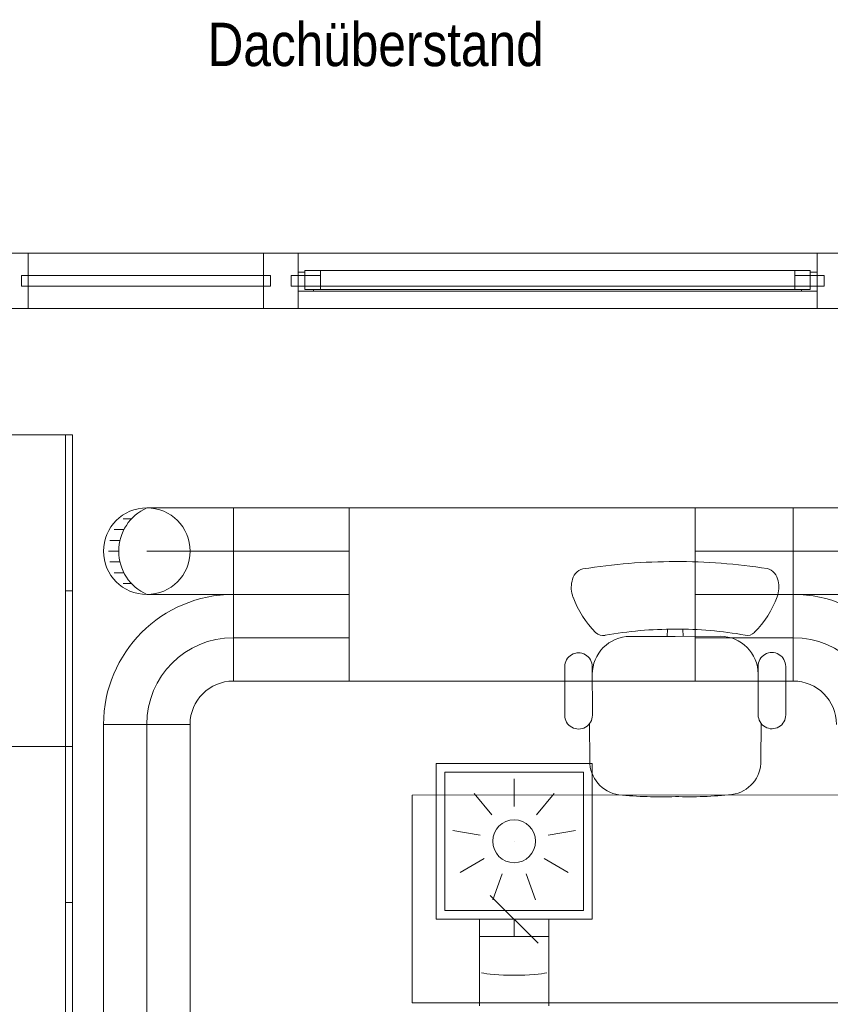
# Model space of a CAD drawing. Header units: metres. Extents: x -79 to 740, y -195 to 69.
# Tile 127 of 183: x 27.06 to 29.4, y 22.26 to 25.11. Entities that reach past the tile are written whole.
import ezdxf

# ---------------------------------------------------------------- set-up
doc = ezdxf.new("R2010")
doc.units = ezdxf.units.M
doc.header["$MEASUREMENT"] = 0
doc.linetypes.add('STRICHPUNKT2', pattern=[12.7, 6.35, -3.175, 0, -3.175])
doc.linetypes.add('Wipeout_Contour', pattern=[1, 0, -1])
for name, color, linetype in [('10 Fassade', 7, 'Continuous'), ('30 Dach', 7, 'Continuous'), ('70 Lüftung', 7, 'Continuous'), ('Neubau_50 Möblierung', 7, 'Continuous')]:
    doc.layers.add(name, color=color, linetype=linetype)
doc.styles.add('ERSTELLTER_STIL_2', font='ARIALN.TTF')

# ---------------------------------------------------------------- blocks, each defined once
blk = doc.blocks.new('Bürostuhl 02 27[28]_1', base_point=(28.6002, 22.8412))
at = {"layer": 'Neubau_50 Möblierung', "color": 8, "linetype": 'Continuous', "lineweight": 18}
for p, q in [((28.9268, 23.3253), (28.9271, 23.3458)), ((28.9721, 23.3254), (28.9716, 23.3458)), ((28.819, 23.3251), (28.9494, 23.3253)), ((29.0798, 23.3255), (28.9494, 23.3253)), ((28.6304, 23.0975), (28.6302, 23.2377)), ((28.7103, 23.0976), (28.71, 23.238)), ((29.1893, 23.0985), (29.1891, 23.2389)), ((29.2692, 23.0986), (29.2689, 23.2388)), ((28.7029, 22.9661), (28.7021, 23.0733)), ((29.1972, 22.9669), (29.1976, 23.0742))]:
    blk.add_line(p, q, dxfattribs=at)
for centre, major_axis, start_param, end_param in [((28.9516, 21.8281), (-0.0029, 1.7133), 6.282956, 6.439399), ((28.9524, 21.8281), (-0.0029, 1.7133), 6.126972, 6.283414), ((28.6931, 23.4795), (-0.0001, 0.0419), 0.242579, 1.449866), ((29.2052, 23.4803), (-0.0001, 0.0419), 4.833319, 6.040606), ((28.7233, 23.4658), (-0.0001, 0.0744), 1.316199, 1.942315), ((29.175, 23.4666), (-0.0001, 0.0744), 4.340871, 4.966987), ((28.9239, 23.5398), (-0.0005, 0.2887), 1.926573, 2.351051), ((28.9741, 23.5398), (-0.0005, 0.2887), 3.932134, 4.356613), ((28.9454, 22.2243), (-0.0019, 1.1218), 6.277925, 6.459683), ((28.9572, 22.2243), (-0.0019, 1.1218), 6.106688, 6.288446), ((28.8192, 23.2156), (-0.0002, 0.1095), 0, 1.570796), ((28.7404, 23.3561), (0, 0.0287), 2.3326, 3.380474), ((29.08, 23.2161), (-0.0002, 0.1095), 4.712389, 6.283185), ((29.1583, 23.3568), (0, 0.0287), 2.902712, 3.950586), ((28.6701, 23.2377), (-0.0001, 0.04), 4.712389, 7.853982), ((29.229, 23.2387), (-0.0001, 0.04), 4.712389, 7.853982), ((28.6704, 23.0976), (-0.0001, 0.04), 1.570796, 4.712389), ((29.2292, 23.0985), (-0.0001, 0.04), 1.570796, 4.712389), ((28.7995, 22.9642), (-0.0002, 0.097), 1.549364, 3.007057), ((29.1005, 22.9647), (-0.0002, 0.097), 3.276129, 4.733821), ((28.9074, 24.0782), (-0.0021, 1.2162), 3.040183, 3.175182), ((28.9888, 24.0784), (-0.0021, 1.2162), 3.108003, 3.243002)]:
    blk.add_ellipse(centre, major_axis=major_axis, ratio=0.996858, start_param=start_param, end_param=end_param, dxfattribs=at)
blk = doc.blocks.new('Bürotisch Rechteck 27[29]_1', base_point=(29.5893, 22.8676))
at = {"layer": 'Neubau_50 Möblierung', "color": 8, "linetype": 'Continuous', "lineweight": 18, "flags": 128}
blk.add_lwpolyline([(29.5893, 22.8676), (28.1893, 22.867), (28.1895, 22.267), (29.5895, 22.2676)], close=True, dxfattribs=at)
blk = doc.blocks.new('Garderobe 01 27[35]_1', base_point=(27.2077, 23.007))
at = {"layer": 'Neubau_50 Möblierung', "color": 8, "linetype": 'Continuous', "lineweight": 18}
for p, q in [((27.1877, 23.007), (27.1877, 23.907)), ((27.2077, 23.457), (27.1877, 23.457)), ((27.2077, 23.007), (27.1877, 23.007))]:
    blk.add_line(p, q, dxfattribs=at)
at = {"layer": 'Neubau_50 Möblierung', "color": 8, "linetype": 'Continuous', "lineweight": 18, "flags": 128}
blk.add_lwpolyline([(27.2077, 23.007), (27.2077, 23.907), (26.8077, 23.907), (26.8077, 23.007)], close=True, dxfattribs=at)
blk = doc.blocks.new('Garderobe 01 27[36]_1', base_point=(27.2077, 22.107))
at = {"layer": 'Neubau_50 Möblierung', "color": 8, "linetype": 'Continuous', "lineweight": 18}
for p, q in [((27.1877, 22.107), (27.1877, 23.007)), ((27.2077, 22.557), (27.1877, 22.557)), ((27.2077, 22.107), (27.1877, 22.107))]:
    blk.add_line(p, q, dxfattribs=at)
at = {"layer": 'Neubau_50 Möblierung', "color": 8, "linetype": 'Continuous', "lineweight": 18, "flags": 128}
blk.add_lwpolyline([(27.2077, 22.107), (27.2077, 23.007), (26.8077, 23.007), (26.8077, 22.107)], close=True, dxfattribs=at)

msp = doc.modelspace()

# ---------------------------------------------------------------- linework, layer by layer
at = {"layer": '70 Lüftung', "color": 36, "linetype": 'Continuous', "lineweight": 18, "true_color": 0x7e4100}
for p, q in [((27.4313, 23.6963), (27.4228, 23.6963)), ((27.4563, 23.6963), (27.4313, 23.6963)), ((27.4961, 23.6963), (27.4563, 23.6963)), ((27.5478, 23.6963), (27.4961, 23.6963)), ((27.6081, 23.6963), (27.5478, 23.6963)), ((27.6728, 23.6963), (27.6081, 23.6963)), ((28.007, 23.6963), (27.6728, 23.6963)), ((27.6728, 23.6963), (27.6728, 23.6231)), ((27.6728, 23.6963), (27.6728, 23.4463)), ((28.007, 23.6963), (28.007, 23.6231)), ((27.3542, 23.6651), (27.3788, 23.6651)), ((27.3286, 23.6338), (27.3567, 23.6338)), ((27.3159, 23.6026), (27.3452, 23.6026)), ((27.6728, 23.6231), (27.6728, 23.5195)), ((28.007, 23.6231), (28.007, 23.5195)), ((27.3119, 23.5713), (27.3416, 23.5713)), ((27.3159, 23.5401), (27.3452, 23.5401)), ((27.6728, 23.5195), (27.6728, 23.4463)), ((28.007, 23.5195), (28.007, 23.4463)), ((27.3286, 23.5088), (27.3567, 23.5088)), ((27.3542, 23.4776), (27.3788, 23.4776)), ((27.4313, 23.4463), (27.4228, 23.4463)), ((27.4563, 23.4463), (27.4313, 23.4463)), ((27.4961, 23.4463), (27.4563, 23.4463)), ((27.5478, 23.4463), (27.4961, 23.4463)), ((27.6081, 23.4463), (27.5478, 23.4463)), ((27.6728, 23.4463), (27.6081, 23.4463)), ((27.6728, 23.4463), (28.007, 23.4463))]:
    msp.add_line(p, q, dxfattribs=at)
at = {"layer": '70 Lüftung', "color": 7, "linetype": 'Continuous', "lineweight": 13}
for p, q in [((28.007, 23.1963), (28.007, 23.6963)), ((28.007, 23.6963), (29.007, 23.6963)), ((29.007, 23.6963), (29.007, 23.1963)), ((29.007, 23.1963), (28.007, 23.1963))]:
    msp.add_line(p, q, dxfattribs=at)
at = {"layer": '70 Lüftung', "color": 70, "linetype": 'Continuous', "lineweight": 18, "true_color": 0x73ff00}
for p, q in [((29.2907, 23.6963), (29.007, 23.6963)), ((29.007, 23.6231), (29.007, 23.6963)), ((29.2907, 23.6231), (29.2907, 23.6963)), ((29.479, 23.6963), (29.2907, 23.6963)), ((29.2907, 23.6963), (29.2907, 23.6231)), ((29.007, 23.5195), (29.007, 23.6231)), ((29.2907, 23.5195), (29.2907, 23.6231)), ((29.2907, 23.6231), (29.2907, 23.5195)), ((29.007, 23.4463), (29.007, 23.5195)), ((29.2907, 23.4463), (29.2907, 23.5195)), ((29.2907, 23.5195), (29.2907, 23.4463)), ((29.007, 23.4463), (29.2907, 23.4463)), ((29.2907, 23.4463), (29.479, 23.4463))]:
    msp.add_line(p, q, dxfattribs=at)
at = {"layer": '70 Lüftung', "color": 36, "linetype": 'STRICHPUNKT2', "lineweight": 18, "true_color": 0x7e4100}
for p, q in [((27.6728, 23.5713), (27.4228, 23.5713)), ((28.007, 23.5713), (27.6728, 23.5713))]:
    msp.add_line(p, q, dxfattribs=at)
at = {"layer": '70 Lüftung', "color": 70, "linetype": 'STRICHPUNKT2', "lineweight": 18, "true_color": 0x73ff00}
for p in [(29.007, 23.5713), (29.479, 23.5713)]:
    msp.add_line(p, (29.2907, 23.5713), dxfattribs=at)
at = {"layer": '70 Lüftung', "color": 2, "linetype": 'Continuous', "lineweight": 18}
for p, q in [((28.007, 23.4463), (27.6728, 23.4463)), ((27.6728, 23.4463), (27.6728, 23.3731)), ((27.6728, 23.1963), (27.6728, 23.4463)), ((28.007, 23.4463), (28.007, 23.3731)), ((27.6728, 23.3731), (27.6728, 23.2695)), ((28.007, 23.3731), (28.007, 23.2695)), ((27.6728, 23.2695), (27.6728, 23.1963)), ((28.007, 23.2695), (28.007, 23.1963)), ((27.6728, 23.1963), (28.007, 23.1963)), ((27.5478, 23.0713), (27.2978, 23.0713)), ((27.2978, 23.0713), (27.2978, 22.0086)), ((27.2978, 23.0713), (27.3711, 23.0713)), ((27.3711, 23.0713), (27.4746, 23.0713)), ((27.4746, 23.0713), (27.5478, 23.0713)), ((27.5478, 22.0086), (27.5478, 23.0713))]:
    msp.add_line(p, q, dxfattribs=at)
at = {"layer": '70 Lüftung', "color": 5, "linetype": 'Continuous', "lineweight": 18}
for p, q in [((29.2907, 23.4463), (29.007, 23.4463)), ((29.007, 23.3731), (29.007, 23.4463)), ((29.2907, 23.3731), (29.2907, 23.4463)), ((29.2907, 23.4463), (29.2907, 23.1963)), ((29.007, 23.2695), (29.007, 23.3731)), ((29.2907, 23.2695), (29.2907, 23.3731)), ((29.007, 23.1963), (29.007, 23.2695)), ((29.2907, 23.1963), (29.2907, 23.2695)), ((29.007, 23.1963), (29.2907, 23.1963)), ((28.5842, 22.4587), (28.3842, 22.4587)), ((28.3842, 22.4336), (28.3842, 22.4587)), ((28.3842, 22.4086), (28.3842, 22.4336)), ((28.5842, 22.4336), (28.5842, 22.4587)), ((28.5842, 22.4086), (28.5842, 22.4336)), ((28.3842, 22.3836), (28.3842, 22.4086)), ((28.5842, 22.3836), (28.5842, 22.4086)), ((28.3842, 22.3587), (28.3842, 22.3836)), ((28.5842, 22.3587), (28.5842, 22.3836)), ((28.3842, 22.3338), (28.3842, 22.3587)), ((28.5842, 22.3338), (28.5842, 22.3587)), ((28.3842, 22.3088), (28.3842, 22.3338)), ((28.5842, 22.3088), (28.5842, 22.3338)), ((28.3842, 22.2839), (28.3842, 22.3088)), ((28.5842, 22.2839), (28.5842, 22.3088)), ((28.3842, 22.259), (28.3842, 22.2839)), ((28.5842, 22.259), (28.5842, 22.2839))]:
    msp.add_line(p, q, dxfattribs=at)
at = {"layer": '70 Lüftung', "color": 2, "linetype": 'STRICHPUNKT2', "lineweight": 18}
for p, q in [((28.007, 23.3213), (27.6728, 23.3213)), ((27.4228, 23.0713), (27.4228, 22.0086))]:
    msp.add_line(p, q, dxfattribs=at)
at = {"layer": '70 Lüftung', "color": 5, "linetype": 'STRICHPUNKT2', "lineweight": 18}
msp.add_line((29.007, 23.3213), (29.2907, 23.3213), dxfattribs=at)
at = {"layer": '70 Lüftung', "color": 253, "linetype": 'Continuous', "lineweight": 18, "true_color": 0xaaaaaa}
for p, q in [((28.2592, 22.5087), (28.2592, 22.9587)), ((28.7092, 22.9587), (28.2592, 22.9587)), ((28.7092, 22.5087), (28.7092, 22.9587)), ((28.2842, 22.5337), (28.2842, 22.9337)), ((28.6842, 22.9337), (28.2842, 22.9337)), ((28.6842, 22.5337), (28.6842, 22.9337)), ((28.4842, 22.9137), (28.4842, 22.8337)), ((28.3685, 22.8715), (28.42, 22.8103)), ((28.6, 22.8715), (28.5485, 22.8103)), ((28.307, 22.7649), (28.3858, 22.751)), ((28.6615, 22.7649), (28.5827, 22.751)), ((28.4842, 22.7337), (28.4843, 22.7337)), ((28.3284, 22.6437), (28.3976, 22.6837)), ((28.6401, 22.6437), (28.5709, 22.6837)), ((28.4227, 22.5645), (28.45, 22.6397)), ((28.5458, 22.5645), (28.5185, 22.6397)), ((28.5532, 22.4397), (28.4153, 22.5776)), ((28.6842, 22.5337), (28.2842, 22.5337)), ((28.7092, 22.5087), (28.2592, 22.5087)), ((28.3842, 22.5087), (28.3842, 22.4587)), ((28.3842, 22.5087), (28.4428, 22.5087)), ((28.4428, 22.5087), (28.5257, 22.5087)), ((28.5257, 22.5087), (28.5842, 22.5087)), ((28.5842, 22.4587), (28.5842, 22.5087)), ((28.3842, 22.4587), (28.4428, 22.4587)), ((28.4428, 22.4587), (28.5257, 22.4587)), ((28.5257, 22.4587), (28.5842, 22.4587))]:
    msp.add_line(p, q, dxfattribs=at)
at = {"layer": '70 Lüftung', "color": 253, "linetype": 'STRICHPUNKT2', "lineweight": 18, "true_color": 0xaaaaaa}
msp.add_line((28.4842, 22.4587), (28.4842, 22.5087), dxfattribs=at)
at = {"layer": '70 Lüftung', "color": 36, "linetype": 'Continuous', "lineweight": 18, "true_color": 0x7e4100}
msp.add_circle((27.4228, 23.5713), 0.125, dxfattribs=at)
at = {"layer": '70 Lüftung', "color": 253, "linetype": 'Continuous', "lineweight": 18, "true_color": 0xaaaaaa}
msp.add_circle((28.4842, 22.7337), 0.062, dxfattribs=at)
at = {"layer": '70 Lüftung', "color": 36, "linetype": 'Continuous', "lineweight": 18, "true_color": 0x7e4100}
msp.add_arc((27.4784, 23.5713), 0.1368, 113.9523, 246.0477, dxfattribs=at)
at = {"layer": '70 Lüftung', "color": 2, "linetype": 'Continuous', "lineweight": 18}
for radius in [0.375, 0.125]:
    msp.add_arc((27.6728, 23.0713), radius, 90, 180, dxfattribs=at)
at = {"layer": '70 Lüftung', "color": 5, "linetype": 'Continuous', "lineweight": 18}
for radius in [0.375, 0.125]:
    msp.add_arc((29.2907, 23.0713), radius, 0, 90, dxfattribs=at)
at = {"layer": '70 Lüftung', "color": 2, "linetype": 'STRICHPUNKT2', "lineweight": 18}
msp.add_arc((27.6728, 23.0713), 0.25, 90, 180, dxfattribs=at)
at = {"layer": '70 Lüftung', "color": 5, "linetype": 'STRICHPUNKT2', "lineweight": 18}
msp.add_arc((29.2907, 23.0713), 0.25, 0, 90, dxfattribs=at)
at = {"layer": '70 Lüftung', "color": 5, "linetype": 'Continuous', "lineweight": 18}
msp.add_ellipse((28.4842, 22.358), major_axis=(0.1, 0), ratio=0.109819, start_param=3.489759, end_param=5.93502, dxfattribs=at)

# ---------------------------------------------------------------- block references
at = {"layer": 'Neubau_50 Möblierung', "color": 8, "linetype": 'Continuous', "lineweight": 18}
for name, p in [('Garderobe 01 27[35]_1', (27.2077, 23.007)), ('Bürostuhl 02 27[28]_1', (28.6002, 22.8412)), ('Garderobe 01 27[36]_1', (27.2077, 22.107)), ('Bürotisch Rechteck 27[29]_1', (29.5893, 22.8676))]:
    msp.add_blockref(name, p, dxfattribs=at)

# ---------------------------------------------------------------- texts
at = {"layer": '30 Dach', "color": 7, "linetype": 'Continuous', "lineweight": 9, "insert": (27.5983, 24.9703), "char_height": 0.125, "attachment_point": 7, "rotation": 359.9825, "style": 'ERSTELLTER_STIL_2'}
msp.add_mtext('\\A1;{\\pql;\\fArial Narrow|b0|i0|c0|p0;\\W1.000000;Dachüberstand}', dxfattribs=at)

# ---------------------------------------------------------------- wipeouts: each hides what was drawn before it
at = {"color": 254, "linetype": 'Wipeout_Contour', "lineweight": 0, "ltscale": 146.822884}
msp.add_wipeout([(27.0804, 24.3669), (27.7598, 24.3669), (27.7598, 24.4319), (27.0804, 24.4319)], dxfattribs=at).dxf.layer = '10 Fassade'
at = {"color": 254, "linetype": 'Wipeout_Contour', "lineweight": 0, "ltscale": 151.249452}
msp.add_wipeout([(28.4104, 24.3669), (29.3598, 24.3669), (29.3598, 24.4319), (28.4104, 24.4319)], dxfattribs=at).dxf.layer = '10 Fassade'

# ---------------------------------------------------------------- next in the draw order: linework, layer by layer
at = {"layer": '10 Fassade', "color": 7, "linetype": 'Continuous', "lineweight": 13}
msp.add_line((27.0804, 24.4319), (27.0304, 24.4319), dxfattribs=at)
at = {"layer": '10 Fassade', "color": 7, "linetype": 'Continuous', "lineweight": 9}
msp.add_line((29.4598, 24.4319), (29.3598, 24.4319), dxfattribs=at)
at = {"layer": '10 Fassade', "color": 7, "linetype": 'Continuous', "lineweight": 9, "flags": 128}
msp.add_lwpolyline([(27.0804, 24.4319), (27.7598, 24.4319)], dxfattribs=at)

# ---------------------------------------------------------------- next in the draw order: wipeouts: each hides what was drawn before it
at = {"color": 254, "linetype": 'Wipeout_Contour', "lineweight": 0, "ltscale": 146.697099}
msp.add_wipeout([(27.0804, 24.3669), (27.0804, 24.3369), (27.7598, 24.3369), (27.7598, 24.3669)], dxfattribs=at).dxf.layer = '10 Fassade'
at = {"color": 254, "linetype": 'Wipeout_Contour', "lineweight": 0, "ltscale": 151.127344}
msp.add_wipeout([(28.4104, 24.3669), (28.4104, 24.3369), (29.3598, 24.3369), (29.3598, 24.3669)], dxfattribs=at).dxf.layer = '10 Fassade'

# ---------------------------------------------------------------- next in the draw order: wipeouts: each hides what was drawn before it
at = {"color": 254, "linetype": 'Wipeout_Contour', "lineweight": 0, "ltscale": 148.972265}
msp.add_wipeout([(27.8598, 24.3669), (28.4104, 24.3669), (28.4104, 24.4319), (27.8598, 24.4319)], dxfattribs=at).dxf.layer = '10 Fassade'
at = {"color": 254, "linetype": 'Wipeout_Contour', "lineweight": 0, "ltscale": 146.570554}
msp.add_wipeout([(27.7598, 24.3369), (27.0804, 24.3369), (27.0804, 24.2719), (27.7598, 24.2719)], dxfattribs=at).dxf.layer = '10 Fassade'
at = {"color": 254, "linetype": 'Wipeout_Contour', "lineweight": 0, "ltscale": 151.004513}
msp.add_wipeout([(29.3598, 24.3369), (28.4104, 24.3369), (28.4104, 24.2719), (29.3598, 24.2719)], dxfattribs=at).dxf.layer = '10 Fassade'

# ---------------------------------------------------------------- next in the draw order: linework, layer by layer
at = {"layer": '10 Fassade', "color": 7, "linetype": 'Continuous', "lineweight": 9}
for p, q in [((27.8598, 24.4319), (27.7598, 24.4319)), ((29.4598, 24.2719), (29.3598, 24.2719))]:
    msp.add_line(p, q, dxfattribs=at)
at = {"layer": '10 Fassade', "color": 7, "linetype": 'Continuous', "lineweight": 13}
msp.add_line((27.0804, 24.2719), (27.0304, 24.2719), dxfattribs=at)
at = {"layer": '10 Fassade', "color": 7, "linetype": 'Continuous', "lineweight": 9, "flags": 128}
for points in [[(27.8598, 24.4319), (28.4104, 24.4319), (29.3598, 24.4319)], [(27.0804, 24.2719), (27.7598, 24.2719)]]:
    msp.add_lwpolyline(points, dxfattribs=at)

# ---------------------------------------------------------------- next in the draw order: wipeouts: each hides what was drawn before it
at = {"color": 254, "linetype": 'Wipeout_Contour', "lineweight": 0, "ltscale": 145.668479}
msp.add_wipeout([(27.0604, 24.3669), (27.0604, 24.3429), (27.0804, 24.3429), (27.0804, 24.3669)], dxfattribs=at).dxf.layer = '10 Fassade'
at = {"color": 254, "linetype": 'Wipeout_Contour', "lineweight": 0, "ltscale": 147.760003}
msp.add_wipeout([(27.7598, 24.3429), (27.7798, 24.3429), (27.7798, 24.3669), (27.7598, 24.3669)], dxfattribs=at).dxf.layer = '10 Fassade'
at = {"color": 254, "linetype": 'Wipeout_Contour', "lineweight": 0, "ltscale": 148.848296}
msp.add_wipeout([(27.8598, 24.3669), (27.8598, 24.3369), (28.4104, 24.3369), (28.4104, 24.3669)], dxfattribs=at).dxf.layer = '10 Fassade'
at = {"color": 254, "linetype": 'Wipeout_Contour', "lineweight": 0, "ltscale": 152.629601}
msp.add_wipeout([(29.3598, 24.3669), (29.3598, 24.3429), (29.3798, 24.3429), (29.3798, 24.3669)], dxfattribs=at).dxf.layer = '10 Fassade'

# ---------------------------------------------------------------- next in the draw order: linework, layer by layer
at = {"layer": '10 Fassade', "color": 7, "linetype": 'Continuous', "lineweight": 13}
for p, q in [((27.0804, 24.4319), (27.0804, 24.3669)), ((27.0804, 24.3669), (27.0604, 24.3669))]:
    msp.add_line(p, q, dxfattribs=at)
at = {"layer": '10 Fassade', "color": 7, "linetype": 'Continuous', "lineweight": 9}
for p, q in [((27.7598, 24.4319), (27.7598, 24.3669)), ((29.3598, 24.4319), (29.3598, 24.3669)), ((27.7798, 24.3669), (27.7598, 24.3669)), ((29.3798, 24.3669), (29.3598, 24.3669))]:
    msp.add_line(p, q, dxfattribs=at)
at = {"layer": '10 Fassade', "color": 7, "linetype": 'Continuous', "lineweight": 9, "flags": 128}
msp.add_lwpolyline([(27.7598, 24.3669), (27.0804, 24.3669)], dxfattribs=at)

# ---------------------------------------------------------------- next in the draw order: wipeouts: each hides what was drawn before it
at = {"color": 254, "linetype": 'Wipeout_Contour', "lineweight": 0, "ltscale": 145.628601}
msp.add_wipeout([(27.0804, 24.3429), (27.0604, 24.3429), (27.0604, 24.3369), (27.0804, 24.3369)], dxfattribs=at).dxf.layer = '10 Fassade'
at = {"color": 254, "linetype": 'Wipeout_Contour', "lineweight": 0, "ltscale": 147.720689}
msp.add_wipeout([(27.7598, 24.3429), (27.7598, 24.3369), (27.7798, 24.3369), (27.7798, 24.3429)], dxfattribs=at).dxf.layer = '10 Fassade'
at = {"color": 254, "linetype": 'Wipeout_Contour', "lineweight": 0, "ltscale": 148.723586}
msp.add_wipeout([(28.4104, 24.3369), (27.8598, 24.3369), (27.8598, 24.2719), (28.4104, 24.2719)], dxfattribs=at).dxf.layer = '10 Fassade'
at = {"color": 254, "linetype": 'Wipeout_Contour', "lineweight": 0, "ltscale": 152.591539}
msp.add_wipeout([(29.3598, 24.3369), (29.3798, 24.3369), (29.3798, 24.3429), (29.3598, 24.3429)], dxfattribs=at).dxf.layer = '10 Fassade'

# ---------------------------------------------------------------- next in the draw order: linework, layer by layer
at = {"layer": '10 Fassade', "color": 7, "linetype": 'Continuous', "lineweight": 13}
for p, q in [((27.0604, 24.3669), (27.0604, 24.3369)), ((27.0804, 24.3369), (27.0604, 24.3369)), ((27.0804, 24.3369), (27.0804, 24.2719))]:
    msp.add_line(p, q, dxfattribs=at)
at = {"layer": '10 Fassade', "color": 7, "linetype": 'Continuous', "lineweight": 9}
for p, q in [((27.7798, 24.3669), (27.7798, 24.3369)), ((29.3798, 24.3669), (29.3798, 24.3369)), ((27.7798, 24.3369), (27.7598, 24.3369)), ((27.7598, 24.3369), (27.7598, 24.2719)), ((29.3598, 24.3369), (29.3598, 24.2719)), ((29.3798, 24.3369), (29.3598, 24.3369)), ((27.8598, 24.2719), (27.7598, 24.2719))]:
    msp.add_line(p, q, dxfattribs=at)
at = {"layer": '10 Fassade', "color": 7, "linetype": 'Continuous', "lineweight": 9, "flags": 128}
msp.add_lwpolyline([(27.7798, 24.3369), (27.7798, 24.3669), (27.0604, 24.3669), (27.0604, 24.3369)], close=True, dxfattribs=at)
for points in [[(27.0804, 24.3369), (27.0804, 24.3669)], [(27.7598, 24.3669), (27.7598, 24.3369)], [(29.3598, 24.3669), (29.3598, 24.3369)], [(27.7598, 24.3369), (27.0804, 24.3369)], [(27.8598, 24.2719), (28.4104, 24.2719), (29.3598, 24.2719)]]:
    msp.add_lwpolyline(points, dxfattribs=at)

# ---------------------------------------------------------------- next in the draw order: wipeouts: each hides what was drawn before it
at = {"color": 254, "linetype": 'Wipeout_Contour', "lineweight": 0, "ltscale": 148.000715}
msp.add_wipeout([(27.8398, 24.3669), (27.8398, 24.3429), (27.8598, 24.3429), (27.8598, 24.3669)], dxfattribs=at).dxf.layer = '10 Fassade'

# ---------------------------------------------------------------- next in the draw order: linework, layer by layer
at = {"layer": '10 Fassade', "color": 7, "linetype": 'Continuous', "lineweight": 9}
for p, q in [((27.8598, 24.4319), (27.8598, 24.3669)), ((27.8598, 24.3669), (27.8398, 24.3669))]:
    msp.add_line(p, q, dxfattribs=at)
at = {"layer": '10 Fassade', "color": 7, "linetype": 'Continuous', "lineweight": 9, "flags": 128}
msp.add_lwpolyline([(29.3598, 24.3669), (28.4104, 24.3669), (27.8598, 24.3669)], dxfattribs=at)

# ---------------------------------------------------------------- next in the draw order: wipeouts: each hides what was drawn before it
at = {"color": 254, "linetype": 'Wipeout_Contour', "lineweight": 0, "ltscale": 146.822884}
msp.add_wipeout([(27.0804, 24.3669), (27.7598, 24.3669), (27.7598, 24.4319), (27.0804, 24.4319)], dxfattribs=at).dxf.layer = '10 Fassade'
at = {"color": 254, "linetype": 'Wipeout_Contour', "lineweight": 0, "ltscale": 147.961465}
msp.add_wipeout([(27.8398, 24.3369), (27.8598, 24.3369), (27.8598, 24.3429), (27.8398, 24.3429)], dxfattribs=at).dxf.layer = '10 Fassade'

# ---------------------------------------------------------------- next in the draw order: linework, layer by layer
at = {"layer": '10 Fassade', "color": 7, "linetype": 'Continuous', "lineweight": 13}
msp.add_line((27.0804, 24.4319), (27.0304, 24.4319), dxfattribs=at)
at = {"layer": '10 Fassade', "color": 7, "linetype": 'Continuous', "lineweight": 9}
for p, q in [((27.8398, 24.3669), (27.8398, 24.3369)), ((27.8598, 24.3369), (27.8398, 24.3369)), ((27.8598, 24.3369), (27.8598, 24.2719))]:
    msp.add_line(p, q, dxfattribs=at)
at = {"layer": '10 Fassade', "color": 7, "linetype": 'Continuous', "lineweight": 13, "flags": 128}
msp.add_lwpolyline([(27.0804, 24.4319), (27.7598, 24.4319)], dxfattribs=at)
at = {"layer": '10 Fassade', "color": 7, "linetype": 'Continuous', "lineweight": 9, "flags": 128}
for points in [[(27.8598, 24.3369), (27.8598, 24.3669)], [(29.3598, 24.3369), (28.4104, 24.3369), (27.8598, 24.3369)]]:
    msp.add_lwpolyline(points, dxfattribs=at)

# ---------------------------------------------------------------- next in the draw order: wipeouts: each hides what was drawn before it
at = {"color": 254, "linetype": 'Wipeout_Contour', "lineweight": 0, "ltscale": 146.697099}
msp.add_wipeout([(27.0804, 24.3669), (27.0804, 24.3369), (27.7598, 24.3369), (27.7598, 24.3669)], dxfattribs=at).dxf.layer = '10 Fassade'

# ---------------------------------------------------------------- next in the draw order: wipeouts: each hides what was drawn before it
at = {"color": 254, "linetype": 'Wipeout_Contour', "lineweight": 0, "ltscale": 150.293313}
msp.add_wipeout([(29.2948, 24.3269), (29.2948, 24.3819), (27.9248, 24.3819), (27.9248, 24.3269)], dxfattribs=at).dxf.layer = '10 Fassade'
at = {"color": 254, "linetype": 'Wipeout_Contour', "lineweight": 0, "ltscale": 146.570554}
msp.add_wipeout([(27.7598, 24.3369), (27.0804, 24.3369), (27.0804, 24.2719), (27.7598, 24.2719)], dxfattribs=at).dxf.layer = '10 Fassade'

# ---------------------------------------------------------------- next in the draw order: linework, layer by layer
at = {"layer": '10 Fassade', "color": 7, "linetype": 'Continuous', "lineweight": 13}
for p, q in [((29.2948, 24.3819), (27.9248, 24.3819)), ((27.0804, 24.2719), (27.0304, 24.2719))]:
    msp.add_line(p, q, dxfattribs=at)
at = {"layer": '10 Fassade', "color": 7, "linetype": 'Continuous', "lineweight": 13, "flags": 128}
msp.add_lwpolyline([(27.0804, 24.2719), (27.7598, 24.2719)], dxfattribs=at)

# ---------------------------------------------------------------- next in the draw order: wipeouts: each hides what was drawn before it
at = {"color": 254, "linetype": 'Wipeout_Contour', "lineweight": 0, "ltscale": 145.668479}
msp.add_wipeout([(27.0604, 24.3669), (27.0604, 24.3429), (27.0804, 24.3429), (27.0804, 24.3669)], dxfattribs=at).dxf.layer = '10 Fassade'
at = {"color": 254, "linetype": 'Wipeout_Contour', "lineweight": 0, "ltscale": 147.760003}
msp.add_wipeout([(27.7598, 24.3669), (27.7598, 24.3429), (27.7798, 24.3429), (27.7798, 24.3669)], dxfattribs=at).dxf.layer = '10 Fassade'
at = {"color": 254, "linetype": 'Wipeout_Contour', "lineweight": 0, "ltscale": 150.216277}
msp.add_wipeout([(27.9048, 24.3219), (29.3148, 24.3219), (29.3148, 24.3269), (27.9048, 24.3269)], dxfattribs=at).dxf.layer = '10 Fassade'

# ---------------------------------------------------------------- next in the draw order: linework, layer by layer
at = {"layer": '10 Fassade', "color": 7, "linetype": 'Continuous', "lineweight": 13}
for p, q in [((27.0804, 24.4319), (27.0804, 24.3669)), ((27.7598, 24.4319), (27.7598, 24.3669)), ((27.0804, 24.3669), (27.0604, 24.3669)), ((27.7798, 24.3669), (27.7598, 24.3669)), ((29.2948, 24.3369), (27.9248, 24.3369)), ((27.9248, 24.3269), (29.2948, 24.3269))]:
    msp.add_line(p, q, dxfattribs=at)
at = {"layer": '10 Fassade', "color": 7, "linetype": 'Continuous', "lineweight": 13, "flags": 128}
msp.add_lwpolyline([(27.7598, 24.3669), (27.0804, 24.3669)], dxfattribs=at)
for points in [[(27.8598, 24.3219), (27.9048, 24.3219), (27.9048, 24.3269), (27.8798, 24.3269), (27.8798, 24.3769), (27.8598, 24.3769)], [(27.8798, 24.3269), (27.9248, 24.3269), (27.9248, 24.3819), (27.8798, 24.3819)], [(29.3398, 24.3819), (29.2948, 24.3819), (29.2948, 24.3269), (29.3398, 24.3269)], [(29.3598, 24.3769), (29.3398, 24.3769), (29.3398, 24.3269), (29.3148, 24.3269), (29.3148, 24.3219), (29.3598, 24.3219)], [(27.9048, 24.3219), (29.3148, 24.3219), (29.3148, 24.3269), (27.9048, 24.3269)]]:
    msp.add_lwpolyline(points, close=True, dxfattribs=at)

# ---------------------------------------------------------------- next in the draw order: wipeouts: each hides what was drawn before it
at = {"color": 254, "linetype": 'Wipeout_Contour', "lineweight": 0, "ltscale": 145.628601}
msp.add_wipeout([(27.0604, 24.3369), (27.0804, 24.3369), (27.0804, 24.3429), (27.0604, 24.3429)], dxfattribs=at).dxf.layer = '10 Fassade'
at = {"color": 254, "linetype": 'Wipeout_Contour', "lineweight": 0, "ltscale": 147.720689}
msp.add_wipeout([(27.7598, 24.3369), (27.7798, 24.3369), (27.7798, 24.3429), (27.7598, 24.3429)], dxfattribs=at).dxf.layer = '10 Fassade'

# ---------------------------------------------------------------- next in the draw order: linework, layer by layer
at = {"layer": '10 Fassade', "color": 7, "linetype": 'Continuous', "lineweight": 13}
for p, q in [((27.0604, 24.3669), (27.0604, 24.3369)), ((27.7798, 24.3669), (27.7798, 24.3369)), ((27.0804, 24.3369), (27.0604, 24.3369)), ((27.0804, 24.3369), (27.0804, 24.2719)), ((27.7598, 24.3369), (27.7598, 24.2719)), ((27.7798, 24.3369), (27.7598, 24.3369))]:
    msp.add_line(p, q, dxfattribs=at)
at = {"layer": '10 Fassade', "color": 7, "linetype": 'Continuous', "lineweight": 13, "flags": 128}
msp.add_lwpolyline([(27.7798, 24.3369), (27.7798, 24.3669), (27.0604, 24.3669), (27.0604, 24.3369)], close=True, dxfattribs=at)
for points in [[(27.0804, 24.3369), (27.0804, 24.3669)], [(27.7598, 24.3669), (27.7598, 24.3369)], [(27.7598, 24.3369), (27.0804, 24.3369)]]:
    msp.add_lwpolyline(points, dxfattribs=at)

# ---------------------------------------------------------------- next in the draw order: wipeouts: each hides what was drawn before it
at = {"color": 254, "linetype": 'Wipeout_Contour', "lineweight": 0, "ltscale": 151.249452}
msp.add_wipeout([(28.4104, 24.3669), (29.3598, 24.3669), (29.3598, 24.4319), (28.4104, 24.4319)], dxfattribs=at).dxf.layer = '10 Fassade'

# ---------------------------------------------------------------- next in the draw order: linework, layer by layer
at = {"layer": '10 Fassade', "color": 7, "linetype": 'Continuous', "lineweight": 13}
msp.add_line((29.4598, 24.4319), (29.3598, 24.4319), dxfattribs=at)

# ---------------------------------------------------------------- next in the draw order: wipeouts: each hides what was drawn before it
at = {"color": 254, "linetype": 'Wipeout_Contour', "lineweight": 0, "ltscale": 151.127344}
msp.add_wipeout([(28.4104, 24.3669), (28.4104, 24.3369), (29.3598, 24.3369), (29.3598, 24.3669)], dxfattribs=at).dxf.layer = '10 Fassade'

# ---------------------------------------------------------------- next in the draw order: wipeouts: each hides what was drawn before it
at = {"color": 254, "linetype": 'Wipeout_Contour', "lineweight": 0, "ltscale": 148.972265}
msp.add_wipeout([(27.8598, 24.3669), (28.4104, 24.3669), (28.4104, 24.4319), (27.8598, 24.4319)], dxfattribs=at).dxf.layer = '10 Fassade'
at = {"color": 254, "linetype": 'Wipeout_Contour', "lineweight": 0, "ltscale": 151.004513}
msp.add_wipeout([(29.3598, 24.3369), (28.4104, 24.3369), (28.4104, 24.2719), (29.3598, 24.2719)], dxfattribs=at).dxf.layer = '10 Fassade'

# ---------------------------------------------------------------- next in the draw order: linework, layer by layer
at = {"layer": '10 Fassade', "color": 7, "linetype": 'Continuous', "lineweight": 13}
for p, q in [((27.8598, 24.4319), (27.7598, 24.4319)), ((29.4598, 24.2719), (29.3598, 24.2719))]:
    msp.add_line(p, q, dxfattribs=at)
at = {"layer": '10 Fassade', "color": 7, "linetype": 'Continuous', "lineweight": 13, "flags": 128}
msp.add_lwpolyline([(27.8598, 24.4319), (28.4104, 24.4319), (29.3598, 24.4319)], dxfattribs=at)

# ---------------------------------------------------------------- next in the draw order: wipeouts: each hides what was drawn before it
at = {"color": 254, "linetype": 'Wipeout_Contour', "lineweight": 0, "ltscale": 148.848296}
msp.add_wipeout([(27.8598, 24.3669), (27.8598, 24.3369), (28.4104, 24.3369), (28.4104, 24.3669)], dxfattribs=at).dxf.layer = '10 Fassade'
at = {"color": 254, "linetype": 'Wipeout_Contour', "lineweight": 0, "ltscale": 152.629601}
msp.add_wipeout([(29.3598, 24.3669), (29.3598, 24.3429), (29.3798, 24.3429), (29.3798, 24.3669)], dxfattribs=at).dxf.layer = '10 Fassade'

# ---------------------------------------------------------------- next in the draw order: linework, layer by layer
at = {"layer": '10 Fassade', "color": 7, "linetype": 'Continuous', "lineweight": 13}
for p in [(29.3598, 24.4319), (29.3798, 24.3669)]:
    msp.add_line(p, (29.3598, 24.3669), dxfattribs=at)

# ---------------------------------------------------------------- next in the draw order: wipeouts: each hides what was drawn before it
at = {"color": 254, "linetype": 'Wipeout_Contour', "lineweight": 0, "ltscale": 148.723586}
msp.add_wipeout([(28.4104, 24.3369), (27.8598, 24.3369), (27.8598, 24.2719), (28.4104, 24.2719)], dxfattribs=at).dxf.layer = '10 Fassade'
at = {"color": 254, "linetype": 'Wipeout_Contour', "lineweight": 0, "ltscale": 152.591539}
msp.add_wipeout([(29.3598, 24.3369), (29.3798, 24.3369), (29.3798, 24.3429), (29.3598, 24.3429)], dxfattribs=at).dxf.layer = '10 Fassade'

# ---------------------------------------------------------------- next in the draw order: linework, layer by layer
at = {"layer": '10 Fassade', "color": 7, "linetype": 'Continuous', "lineweight": 13}
for p, q in [((29.3798, 24.3669), (29.3798, 24.3369)), ((29.3598, 24.3369), (29.3598, 24.2719)), ((29.3798, 24.3369), (29.3598, 24.3369)), ((27.8598, 24.2719), (27.7598, 24.2719))]:
    msp.add_line(p, q, dxfattribs=at)
at = {"layer": '10 Fassade', "color": 7, "linetype": 'Continuous', "lineweight": 13, "flags": 128}
for points in [[(29.3598, 24.3669), (29.3598, 24.3369)], [(27.8598, 24.2719), (28.4104, 24.2719), (29.3598, 24.2719)]]:
    msp.add_lwpolyline(points, dxfattribs=at)

# ---------------------------------------------------------------- next in the draw order: wipeouts: each hides what was drawn before it
at = {"color": 254, "linetype": 'Wipeout_Contour', "lineweight": 0, "ltscale": 148.000715}
msp.add_wipeout([(27.8398, 24.3669), (27.8398, 24.3429), (27.8598, 24.3429), (27.8598, 24.3669)], dxfattribs=at).dxf.layer = '10 Fassade'

# ---------------------------------------------------------------- next in the draw order: linework, layer by layer
at = {"layer": '10 Fassade', "color": 7, "linetype": 'Continuous', "lineweight": 13}
for p, q in [((27.8598, 24.4319), (27.8598, 24.3669)), ((27.8598, 24.3669), (27.8398, 24.3669))]:
    msp.add_line(p, q, dxfattribs=at)
at = {"layer": '10 Fassade', "color": 7, "linetype": 'Continuous', "lineweight": 13, "flags": 128}
msp.add_lwpolyline([(29.3598, 24.3669), (28.4104, 24.3669), (27.8598, 24.3669)], dxfattribs=at)

# ---------------------------------------------------------------- next in the draw order: wipeouts: each hides what was drawn before it
at = {"color": 254, "linetype": 'Wipeout_Contour', "lineweight": 0, "ltscale": 147.961465}
msp.add_wipeout([(27.8398, 24.3369), (27.8598, 24.3369), (27.8598, 24.3429), (27.8398, 24.3429)], dxfattribs=at).dxf.layer = '10 Fassade'

# ---------------------------------------------------------------- next in the draw order: linework, layer by layer
at = {"layer": '10 Fassade', "color": 7, "linetype": 'Continuous', "lineweight": 13}
for p, q in [((27.8398, 24.3669), (27.8398, 24.3369)), ((27.8598, 24.3369), (27.8398, 24.3369)), ((27.8598, 24.3369), (27.8598, 24.2719))]:
    msp.add_line(p, q, dxfattribs=at)
at = {"layer": '10 Fassade', "color": 7, "linetype": 'Continuous', "lineweight": 13, "flags": 128}
for points in [[(27.8598, 24.3369), (27.8598, 24.3669)], [(29.3598, 24.3369), (28.4104, 24.3369), (27.8598, 24.3369)]]:
    msp.add_lwpolyline(points, dxfattribs=at)

# ---------------------------------------------------------------- next in the draw order: wipeouts: each hides what was drawn before it
at = {"color": 254, "linetype": 'Wipeout_Contour', "lineweight": 0, "ltscale": 150.293313}
msp.add_wipeout([(29.2948, 24.3269), (29.2948, 24.3819), (27.9248, 24.3819), (27.9248, 24.3269)], dxfattribs=at).dxf.layer = '10 Fassade'

# ---------------------------------------------------------------- next in the draw order: linework, layer by layer
at = {"layer": '10 Fassade', "color": 7, "linetype": 'Continuous', "lineweight": 13}
msp.add_line((29.2948, 24.3819), (27.9248, 24.3819), dxfattribs=at)

# ---------------------------------------------------------------- next in the draw order: wipeouts: each hides what was drawn before it
at = {"color": 254, "linetype": 'Wipeout_Contour', "lineweight": 0, "ltscale": 150.216277}
msp.add_wipeout([(27.9048, 24.3219), (29.3148, 24.3219), (29.3148, 24.3269), (27.9048, 24.3269)], dxfattribs=at).dxf.layer = '10 Fassade'

# ---------------------------------------------------------------- next in the draw order: linework, layer by layer
at = {"layer": '10 Fassade', "color": 7, "linetype": 'Continuous', "lineweight": 13}
for p, q in [((29.2948, 24.3369), (27.9248, 24.3369)), ((27.9248, 24.3269), (29.2948, 24.3269))]:
    msp.add_line(p, q, dxfattribs=at)
at = {"layer": '10 Fassade', "color": 7, "linetype": 'Continuous', "lineweight": 13, "flags": 128}
for points in [[(27.8598, 24.3219), (27.9048, 24.3219), (27.9048, 24.3269), (27.8798, 24.3269), (27.8798, 24.3769), (27.8598, 24.3769)], [(27.8798, 24.3269), (27.9248, 24.3269), (27.9248, 24.3819), (27.8798, 24.3819)], [(29.3398, 24.3819), (29.2948, 24.3819), (29.2948, 24.3269), (29.3398, 24.3269)], [(29.3598, 24.3769), (29.3398, 24.3769), (29.3398, 24.3269), (29.3148, 24.3269), (29.3148, 24.3219), (29.3598, 24.3219)], [(27.9048, 24.3219), (29.3148, 24.3219), (29.3148, 24.3269), (27.9048, 24.3269)]]:
    msp.add_lwpolyline(points, close=True, dxfattribs=at)

doc.saveas('drawing.dxf')
